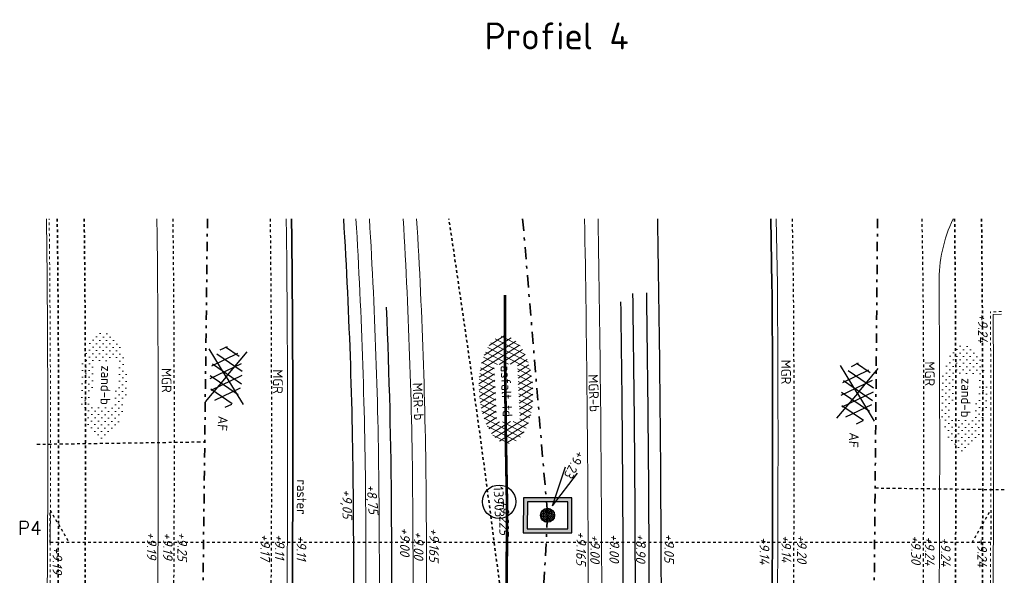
# Model space of a CAD drawing. Header units: metres. Extents: x 133 to 690, y 59 to 257.
# Tile 26 of 84: x 261 to 297, y 121 to 142. Entities that reach past the tile are written whole.
import ezdxf
from ezdxf.enums import TextEntityAlignment as Align

# ---------------------------------------------------------------- set-up
doc = ezdxf.new("R2010")
doc.units = ezdxf.units.M
doc.header["$LTSCALE"] = 0.05
for name, pattern in [('NLCS-HIDDEN', [4, 2, -2]), ('PHANTOM2', [1.25, 0.625, -0.125, 0.125, -0.125, 0.125, -0.125]), ('RI-VWA_BETON', [19, 9, -5, 0, -5]), ('RI-VWA_HUISAANSLUITING', [6.1, 2.5, -1.8, 0, -1.8]), ('RI-VWA_PE', [15, 7, -4, 0, -4]), ('XX-DASHED', [2, 1, -1]), ('XX-HIDDEN', [4, 2, -2])]:
    doc.linetypes.add(name, pattern=pattern)
for name, color, linetype, lineweight in [('B-RO-OG-HOOGTEPUNT-T18', 253, 'Continuous', 18), ('B-WE-GW-GROND_ZAND-A', 253, 'Continuous', 18), ('B-WE-GW-GROND_ZAND-G', 253, 'Continuous', 18), ('B-WE-GW-WATERGANG_SLOOT_BODEM-G', 253, 'Continuous', 18), ('B-WE-KG-PERCEELUITGIFTE-G', 253, 'PHANTOM2', 18), ('B-WE-VH-VERHARDING_ASFALT-G', 253, 'Continuous', 18), ('B-WE-VH-VERHARDING_ASFALT-T18', 253, 'Continuous', 18), ('B-WE-VH-VERHARDING_ASFALT-V', 253, 'Continuous', 18), ('B-WE-VH-VERHARDING_FUNDERING_GRANULAAT-G', 253, 'Continuous', 18), ('B-WE-VH-VERHARDING_HALFVERHARDING-T18', 253, 'Continuous', 18), ('N-WE-KL-TRACE_WENSTRACE-G', 7, 'NLCS-HIDDEN', 35), ('N-WE-RI-VWA_HUISAANSLUITING_PP_125-G', 21, 'RI-VWA_HUISAANSLUITING', 25), ('N-WE-RI-VWA_PUTNUMMER-S', 22, 'Continuous', 25), ('N-WE-RI-VWA_RIOOLPUT-S', 22, 'Continuous', 25), ('N-WE-RI-VWA_RIOOLPUT_INSPECTIEPUT-S', 22, 'Continuous', 25), ('N-WE-RI-VWA_TRANSPORTLEIDING_GVK_1000-G', 253, 'RI-VWA_BETON', 35), ('N-WE-RI-VWA_TRANSPORTLEIDING_PE_315-G', 253, 'RI-VWA_PE', 35), ('N-XX-AL-VERWIJZING-G', 7, 'Continuous', 13), ('V-WE-IE-TERREINAFSCHEIDING-T18', 10, 'Continuous', 18), ('V-WE-IE-TERREINAFSCHEIDING_KUNSTMATIG_HEKWERK-G', 20, 'IE-TERREINAFSCHEIDING-KUNSTMATIG-V', 35), ('V-WE-VH-VERHARDING_ASFALT-G', 10, 'XX-HIDDEN', 25), ('V-WE-VH-VERHARDING_ASFALT-S', 7, 'Continuous', 25), ('V-WE-VW-MARKERING_LANGS_STREEP_13_045-GEEL-G', 7, 'VW-1-3_STREEP-V', 50)]:
    doc.layers.add(name, color=color, linetype=linetype, lineweight=lineweight)
doc.layers.add('B-WE-GW-WATERGANG_GREPPEL_INSTEEK-G-a', color=253, linetype='Continuous')
doc.layers.add('B-WE-GW-WATERGANG_SLOOT_BODEM-G-a', color=253, linetype='Continuous')
doc.layers.add('TL00_HULPLAAG', color=211, linetype='Continuous', plot=False)
doc.styles.add('NLCS-ISO', font='NLCS-ISO.ttf')
doc.styles.add('NLCS-ISO-M200-T18', font='NLCS-ISO.ttf', dxfattribs={"height": 0.36})
doc.styles.add('NLCS-ISO-M200-T18_CURSIEF', font='NLCS-ISO.ttf', dxfattribs={"oblique": 15, "height": 0.36})
doc.styles.add('NLCS-ISO-M200-T25', font='NLCS-ISO.ttf', dxfattribs={"height": 0.5})
doc.styles.add('ROMANS', font='romans.shx')
doc.linetypes.add('IE-TERREINAFSCHEIDING-KUNSTMATIG-V', pattern='A,2,[24,NLCS.SHX,S=0.6,R=0,X=-1,Y=0],2,[82,NLCS.SHX,S=0.75,R=90,X=0,Y=0],2,[24,NLCS.SHX,S=0.6,R=0,X=1,Y=0],2,-2', length=10)
doc.linetypes.add('VW-1-3_STREEP-V', pattern='A,1,-3,0.5,[24,NLCS.SHX,S=0.5,R=0,X=0,Y=0],0.5,-3', length=8)

# ---------------------------------------------------------------- blocks, each defined once
blk = doc.blocks.new('*U46')
at = {"layer": 'N-XX-AL-VERWIJZING-G', "linetype": 'XX-DASHED', "lineweight": 30}
blk.add_lwpolyline([(34.212, 0), (34.905, 1.2), (34.905, 0), (0, 0), (0, 1.2), (0.693, 0), (0.693, 0)], dxfattribs=at)
at = {"layer": 'N-XX-AL-VERWIJZING-G', "style": 'ROMANS'}
blk.add_attdef('NUMMER', (-2.236, 2.372), '', height=0.5, rotation=359.9829, dxfattribs=at)
blk = doc.blocks.new('V-SVH-ASFALT-SO')
at = {"ltscale": 0.1}
for p, q in [((-5.55, -0.57), (-4.02, 2.09)), ((-4.1, -2.05), (-1.24, 2.9)), ((0.56, -2.96), (-2.66, 2.62)), ((-2.19, -2.74), (1.08, 2.92)), ((2.68, -2.62), (-0.54, 2.96)), ((-0.01, -2.97), (3.13, 2.48)), ((4.51, -1.79), (1.85, 2.81)), ((-1.83, -2.81), (-4.5, 1.81)), ((2.47, -2.68), (4.88, 1.5)), ((5.64, 0.25), (4.96, 1.43)), ((-4.91, -1.48), (-5.64, -0.2))]:
    blk.add_line(p, q, dxfattribs=at)
for q in [(-4.9, 3.52), (4.9, 3.52), (-4.9, -3.52), (4.9, -3.52)]:
    blk.add_line((0, 0), q)
at = {"style": 'NLCS-ISO'}
blk.add_attdef('KLEUR', text='', height=1.8, dxfattribs=at).set_placement((7.3, 0), align=Align.MIDDLE_LEFT)
at = {"style": 'NLCS-ISO', "flags": 1}
blk.add_attdef('FUNCTIE', text='', height=1.8, dxfattribs=at).set_placement((0.12, -3.58), align=Align.MIDDLE_CENTER)
blk = doc.blocks.new('Rioolput beton 1500x10000')
h = blk.add_hatch(color=253)
h.dxf.hatch_style = 1
h.paths.add_polyline_path([(0, -0.5), (-0.75, -0.5), (-0.75, 0), (-0.9, 0), (-0.9, -0.65), (0, -0.65)])
h.paths.add_polyline_path([(-0.75, 0.5), (0, 0.5), (0, 0.65), (-0.9, 0.65), (-0.9, 0), (-0.75, 0)])
h.paths.add_polyline_path([(0.9, 0.65), (0, 0.65), (0, 0.5), (0.75, 0.5), (0.75, 0), (0.9, 0)])
h.paths.add_polyline_path([(0.9, 0), (0.75, 0), (0.75, -0.5), (0, -0.5), (0, -0.65), (0.9, -0.65)])
for points in [[(-0.9, -0.65), (0.9, -0.65), (0.9, 0.65), (-0.9, 0.65)], [(-0.75, -0.5), (0.75, -0.5), (0.75, 0.5), (-0.75, 0.5)]]:
    blk.add_lwpolyline(points, close=True)
blk = doc.blocks.new('*U58')
for q in [(-7.55, 5.9), (-8.82, 3.75)]:
    blk.add_line((-1.72, 1.02), q)
blk.add_circle((-2.93, -8.87), 3.09)
at = {"ltscale": 0.1, "style": 'NLCS-ISO'}
blk.add_attdef('PUTHGT', text='', height=1.8, rotation=329.489, dxfattribs=at).set_placement((-10.3, 6.1), align=Align.MIDDLE_LEFT)
blk.add_attdef('PUTNR', text='', height=1.8, dxfattribs=at).set_placement((-2.93, -8.87), align=Align.MIDDLE_CENTER)

msp = doc.modelspace()

# ---------------------------------------------------------------- hatches: boundary and pattern name
at = {"layer": 'B-WE-GW-GROND_ZAND-A'}
h = msp.add_hatch(dxfattribs=at)
h.set_pattern_fill('AGW-GROND_ZAND_CUNETZAND', color=256, scale=0.2, angle=-91.1071, pattern_type=2)
h.set_pattern_definition([(268.892918, (119.51254, 525.43111), (0.122561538, -0.127391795), [0, -0.25])])
edge = h.paths.add_edge_path()
edge.add_ellipse((263.669, 128.807), major_axis=(0.039, 2), ratio=0.434248, start_angle=0, end_angle=360)
h.paths.add_polyline_path([(263.337, 129.703), (263.191, 127.957), (264.054, 127.94), (264.2, 129.687)], flags=16)
h = msp.add_hatch(dxfattribs=at)
h.set_pattern_fill('AGW-GROND_ZAND_CUNETZAND', color=256, scale=0.2, angle=-91.1071, pattern_type=2)
h.set_pattern_definition([(268.892918, (151.43959, 524.96174), (0.122561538, -0.127391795), [0, -0.25])])
edge = h.paths.add_edge_path()
edge.add_ellipse((295.596, 128.338), major_axis=(0.039, 2), ratio=0.434248, start_angle=0, end_angle=360)
h.paths.add_polyline_path([(295.264, 129.234), (295.118, 127.487), (295.981, 127.471), (296.127, 129.217)], flags=16)
at = {"layer": 'B-WE-VH-VERHARDING_ASFALT-V'}
h = msp.add_hatch(dxfattribs=at)
h.set_pattern_fill('AVH-ASFALT', color=256, scale=0.2, angle=-87.3965, pattern_type=2)
h.set_pattern_definition([(332.6035, (-208.58953, -46.3382), (0.092029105, 0.1775687), []), (32.6035, (-208.58953, -46.3382), (-0.107764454, 0.16848389), [])])
edge = h.paths.add_edge_path()
edge.add_ellipse((278.602, 128.621), major_axis=(-0.091, 1.998), ratio=0.5, start_angle=0, end_angle=360)
h.paths.add_polyline_path([(278.162, 129.547), (278.261, 127.421), (279.124, 127.46), (279.025, 129.587)], flags=16)
at = {"layer": 'N-WE-RI-VWA_RIOOLPUT_INSPECTIEPUT-S', "lineweight": 0}
h = msp.add_hatch(dxfattribs=at)
h.set_pattern_fill('ANGLE', color=253, scale=0.2, angle=-216.8053)
h.set_pattern_definition([(143.194692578, (-469613.09832, 146699.017393), (-0.032950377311, -0.044037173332), [0.04, -0.015]), (233.194692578, (-469613.09832, 146699.017393), (0.044037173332, -0.032950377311), [0.04, -0.015])])
edge = h.paths.add_edge_path()
edge.add_arc((280.146, 123.965), 0.26, -87.3965, 272.6035)

# ---------------------------------------------------------------- linework, layer by layer
at = {"layer": 'B-WE-GW-GROND_ZAND-G', "ltscale": 0.2}
for points in [[(261.545, 134.957, -0.002841), (261.562, 133.918, -0.004249), (261.581, 121.457)], [(296.995, 131.418), (296.683, 131.41, -0.003238), (296.682, 121.457, -0.003238)]]:
    msp.add_lwpolyline(points, format="xyb", dxfattribs=at)
at = {"layer": 'B-WE-GW-WATERGANG_GREPPEL_INSTEEK-G-a', "ltscale": 1.1, "flags": 128}
for points in [[(272.957, 121.457, 0.000705), (272.946, 124.105, 0.013761), (272.583, 134.957, 0.013761)], [(284.221, 134.957, -0.00355), (284.357, 121.457)], [(274.157, 131.678, -0.009523), (274.345, 124.113, -0.000706), (274.357, 121.457, -0.000706)], [(282.957, 121.457, 0.002746), (282.869, 131.884)]]:
    msp.add_lwpolyline(points, format="xyb", dxfattribs=at)
at = {"layer": 'B-WE-GW-WATERGANG_SLOOT_BODEM-G'}
for points in [[(273.407, 121.457, 0.000705), (273.396, 124.107, 0.013727), (273.034, 134.957, 0.013727)], [(273.535, 134.957, -0.013688), (273.895, 124.11, -0.000705), (273.907, 121.457)]]:
    msp.add_lwpolyline(points, format="xyb", dxfattribs=at)
at = {"layer": 'B-WE-GW-WATERGANG_SLOOT_BODEM-G-a'}
for points in [[(283.407, 121.457, 0.002827), (283.315, 132.195)], [(283.814, 132.218, -0.002831), (283.907, 121.457, -0.002831)]]:
    msp.add_lwpolyline(points, format="xyb", dxfattribs=at)
at = {"layer": 'B-WE-KG-PERCEELUITGIFTE-G', "ltscale": 2}
for points in [[(261.681, 121.457, 0.00425), (261.662, 133.919, 0.002835), (261.645, 134.957, 0.002835)], [(296.995, 131.518), (296.583, 131.508, -0.003271), (296.582, 121.457, -0.003271)]]:
    msp.add_lwpolyline(points, format="xyb", dxfattribs=at)
at = {"layer": 'B-WE-VH-VERHARDING_ASFALT-G'}
for points in [[(275.288, 134.957, -0.013556), (275.645, 124.12, -0.000707), (275.657, 121.457)], [(281.521, 134.957, -0.00356), (281.657, 121.457)]]:
    msp.add_lwpolyline(points, format="xyb", dxfattribs=at)
at = {"layer": 'B-WE-VH-VERHARDING_FUNDERING_GRANULAAT-G', "ltscale": 0.2}
for points in [[(265.646, 134.957, -0.002611), (265.661, 133.959, -0.004239), (265.681, 121.457)], [(270.481, 121.457, 0.004228), (270.461, 134.008, 0.002365), (270.447, 134.957, 0.002365)], [(274.787, 134.957, -0.013593), (275.145, 124.118, -0.000706), (275.157, 121.457)]]:
    msp.add_lwpolyline(points, format="xyb", dxfattribs=at)
at = {"layer": 'B-WE-VH-VERHARDING_FUNDERING_GRANULAAT-G'}
for points in [[(282.157, 121.457, 0.003558), (282.021, 134.957, 0.003558)], [(288.635, 134.957), (288.675, 132.528, -0.00364), (288.682, 121.457)], [(294.682, 121.457, 0.003627), (294.675, 132.576, -0.112183), (295.196, 134.957, -0.112183)]]:
    msp.add_lwpolyline(points, format="xyb", dxfattribs=at)
at = {"layer": 'N-WE-KL-TRACE_WENSTRACE-G', "ltscale": 0.5, "flags": 128}
for points in [[(261.945, 134.957, -0.002817), (261.962, 133.922, -0.004248), (261.981, 121.457, -0.004248)], [(262.981, 121.457, 0.004245), (262.962, 133.932, 0.00276), (262.946, 134.957)], [(278.358, 121.457, 0.006298), (276.481, 134.957, 0.006298)], [(295.253, 134.957, -0.004401), (295.282, 121.457, -0.004401)], [(296.282, 121.457, 0.004395), (296.253, 134.957)]]:
    msp.add_lwpolyline(points, format="xyb", dxfattribs=at)
at = {"layer": 'N-WE-RI-VWA_HUISAANSLUITING_PP_125-G'}
msp.add_line((261.186, 126.6), (267.423, 126.69), dxfattribs=at)
msp.add_lwpolyline([(292.303, 124.98), (297.097, 124.918)], dxfattribs=at)
at = {"layer": 'N-WE-RI-VWA_RIOOLPUT_INSPECTIEPUT-S'}
msp.add_circle((280.146, 123.965), 0.26, dxfattribs=at)
at = {"layer": 'N-WE-RI-VWA_TRANSPORTLEIDING_GVK_1000-G', "flags": 128}
for points in [[(279.222, 134.957), (280.146, 123.965)], [(280.146, 123.965), (280.01, 121.457)]]:
    msp.add_lwpolyline(points, dxfattribs=at)
at = {"layer": 'N-WE-RI-VWA_TRANSPORTLEIDING_PE_315-G', "flags": 128}
for points in [[(267.524, 134.957), (267.36, 121.457)], [(292.392, 134.957), (292.271, 121.457)]]:
    msp.add_lwpolyline(points, dxfattribs=at)
at = {"layer": 'V-WE-IE-TERREINAFSCHEIDING_KUNSTMATIG_HEKWERK-G'}
msp.add_lwpolyline([(270.68, 121.457), (270.686, 122.232), (270.698, 125.232), (270.697, 128.232), (270.684, 131.232), (270.659, 134.232), (270.639, 134.957)], dxfattribs=at)
at = {"layer": 'V-WE-IE-TERREINAFSCHEIDING_KUNSTMATIG_HEKWERK-G', "flags": 128}
msp.add_lwpolyline([(288.435, 134.957), (288.475, 132.525, -0.00364), (288.482, 121.457)], format="xyb", dxfattribs=at)
at = {"layer": 'V-WE-VH-VERHARDING_ASFALT-G', "flags": 128}
for points in [[(266.281, 121.457, 0.004238), (266.261, 133.965, 0.002579), (266.246, 134.957, 0.002579)], [(269.847, 134.957, -0.002395), (269.861, 134.002, -0.004229), (269.881, 121.457)], [(289.282, 121.457, 0.003639), (289.275, 132.535), (289.235, 134.957)], [(294.035, 134.957), (294.075, 132.571, -0.003628), (294.082, 121.457)]]:
    msp.add_lwpolyline(points, format="xyb", dxfattribs=at)
at = {"layer": 'V-WE-VW-MARKERING_LANGS_STREEP_13_045-GEEL-G', "const_width": 0.1, "flags": 128}
msp.add_lwpolyline([(278.565, 132.131, 0.005522), (278.645, 124.138, 0.000134), (278.628, 121.457, 0.000134)], format="xyb", dxfattribs=at)

# ---------------------------------------------------------------- block references
at = {"layer": 'N-WE-RI-VWA_PUTNUMMER-S'}
ref = msp.add_blockref('*U58', (280.146, 123.965), dxfattribs=dict(at, xscale=0.2, yscale=0.2, zscale=0.2, rotation=272.6035012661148))
ref.add_attrib('PUTNR', '13903', dxfattribs={"layer": '0', "ltscale": 0.1, "height": 0.36, "rotation": 272.6035, "style": 'NLCS-ISO'}).set_placement((278.346, 124.471), align=Align.MIDDLE_CENTER)
ref.add_attrib('PUTHGT', '+9.23', dxfattribs={"layer": '0', "ltscale": 0.1, "height": 0.36, "rotation": 242.0925, "style": 'NLCS-ISO'}).set_placement((281.389, 126.3), align=Align.MIDDLE_LEFT)
at = {"layer": 'N-WE-RI-VWA_RIOOLPUT-S', "rotation": 179.8055971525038}
msp.add_blockref('Rioolput beton 1500x10000', (280.146, 123.965), dxfattribs=at)
at = {"layer": 'N-XX-AL-VERWIJZING-G'}
ref = msp.add_blockref('*U46', (261.69, 122.957), dxfattribs=at)
ref.add_attrib('NUMMER', 'P4', (260.487, 123.242), dxfattribs={"height": 0.5, "rotation": 359.9829, "style": 'ROMANS'})
ref = msp.add_blockref('*U46', (261.69, 122.957), dxfattribs=at)
ref.add_attrib('NUMMER', 'P4', (260.487, 123.242), dxfattribs={"height": 0.5, "rotation": 359.9829, "style": 'ROMANS'})
at = {"layer": 'V-WE-VH-VERHARDING_ASFALT-S', "xscale": 0.2000000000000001, "yscale": 0.2000000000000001, "zscale": 0.2000000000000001, "rotation": 265.663891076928}
for p in [(268.219, 129.101), (291.643, 128.485)]:
    msp.add_blockref('V-SVH-ASFALT-SO', p, dxfattribs=at).add_auto_attribs({'KLEUR': 'AF'})

# ---------------------------------------------------------------- texts
at = {"layer": 'B-RO-OG-HOOGTEPUNT-T18', "style": 'NLCS-ISO-M200-T18_CURSIEF', "oblique": 15}
for s, rotation, p in [('+9.24', 270.3251, (296.302, 130.9)), ('+9.225', 269.1815, (278.542, 123.887)), ('+9.00', 269.1015, (274.855, 122.985)), ('+9.165', 269.1815, (275.936, 122.868)), ('+9.19', 269.698, (265.454, 122.842)), ('+9.19', 269.698, (266.056, 122.827)), ('+9.25', 269.698, (266.591, 122.811)), ('+9.17', 269.7003, (269.668, 122.777)), ('+9.11', 269.7003, (270.206, 122.802)), ('+9.11', 269.7003, (271.012, 122.758)), ('+9.00', 269.1015, (275.367, 122.848)), ('+9.165', 269.1815, (281.396, 122.742)), ('+9.00', 269.1015, (281.913, 122.725)), ('+9.00', 269.1015, (282.628, 122.748)), ('+8.90', 269.1015, (283.609, 122.748)), ('+9.05', 269.1015, (284.664, 122.748)), ('+9.14', 270.3374, (288.196, 122.652)), ('+9.14', 270.3374, (289.007, 122.724)), ('+9.20', 270.3374, (289.581, 122.718)), ('+9.30', 270.3364, (293.818, 122.689)), ('+9.24', 270.3364, (294.328, 122.644)), ('+9.24', 270.3251, (294.924, 122.608)), ('+9.24', 270.3251, (296.274, 122.583)), ('+9.19', 269.6329, (261.955, 122.29))]:
    msp.add_text(s, height=0.36, rotation=rotation, dxfattribs=at).set_placement(p, align=Align.MIDDLE_CENTER)
for s, rotation, p in [('+8,75', 274.6234, (273.422, 125.097)), ('+9,05', 270.3717, (272.53, 124.929))]:
    msp.add_text(s, height=0.36, rotation=rotation, dxfattribs=at).set_placement(p)
at = {"layer": 'B-WE-VH-VERHARDING_ASFALT-T18', "insert": (278.757, 129.53), "char_height": 0.36, "attachment_point": 1, "rotation": 272.6035, "style": 'NLCS-ISO-M200-T18'}
msp.add_mtext_dynamic_manual_height_columns('asfalt-td', width=10.41514, gutter_width=1.8, heights=[0], dxfattribs=at)
at = {"layer": 'B-WE-VH-VERHARDING_HALFVERHARDING-T18', "char_height": 0.36, "attachment_point": 1, "style": 'NLCS-ISO-M200-T18'}
for s, insert, rotation in [('zand-b', (263.942, 129.52), 268.8929), ('MGR', (266.185, 129.423), 270.211), ('MGR', (289.175, 129.733), 270.211), ('MGR', (294.511, 129.668), 270.211), ('MGR', (270.316, 129.379), 270.211), ('MGR-b', (282.011, 129.201), 272.6035), ('zand-b', (295.869, 129.051), 268.8929), ('MGR-b', (275.495, 128.891), 272.6035)]:
    msp.add_mtext_dynamic_manual_height_columns(s, width=2.99456, gutter_width=1.8, heights=[0], dxfattribs=dict(at, insert=insert, rotation=rotation))
at = {"layer": 'TL00_HULPLAAG', "insert": (277.808, 142.237), "char_height": 1, "attachment_point": 1, "style": 'NLCS-ISO-M200-T25'}
msp.add_mtext_dynamic_manual_height_columns('Profiel 4', width=25.65383, gutter_width=2.5, heights=[0], dxfattribs=at)
at = {"layer": 'V-WE-IE-TERREINAFSCHEIDING-T18', "insert": (271.204, 125.295), "char_height": 0.36, "attachment_point": 1, "rotation": 269.7834, "style": 'NLCS-ISO-M200-T18'}
msp.add_mtext_dynamic_manual_height_columns('raster', width=3.90016, gutter_width=1.8, heights=[0], dxfattribs=at)

doc.saveas('drawing.dxf')
